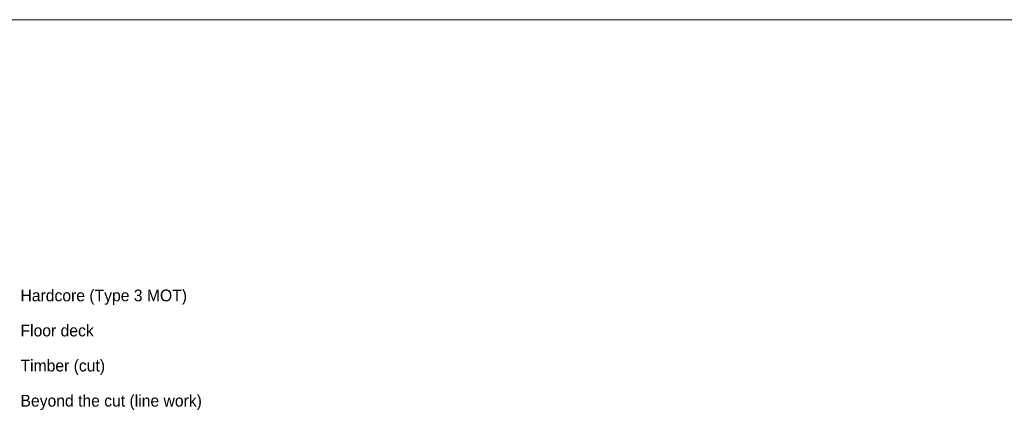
# Model space of a CAD drawing. Header units: millimetres. Extents: x -2189 to 11661, y -3698 to 9368.
# Tile 2 of 6: x 1157 to 6486, y -2972 to -857. Entities that reach past the tile are written whole.
import ezdxf

# ---------------------------------------------------------------- set-up
doc = ezdxf.new("R2010")
doc.units = ezdxf.units.MM
doc.layers.add('LINE-INK', color=7, linetype='Continuous')
doc.layers.add('TEXT-INK', color=7, linetype='Continuous')

msp = doc.modelspace()

# ---------------------------------------------------------------- linework, layer by layer
at = {"layer": 'LINE-INK', "lineweight": 5}
msp.add_line((0, -857.2), (8652, -857.2), dxfattribs=at)

# ---------------------------------------------------------------- texts
at = {"layer": 'TEXT-INK'}
for s, p in [('Hardcore (Type 3 MOT)', (1161.1, -2382)), ('Floor deck', (1161.1, -2572)), ('Timber (cut)', (1161.1, -2762)), ('Beyond the cut (line work)', (1161.1, -2952))]:
    msp.add_text(s, height=63.5, dxfattribs=at).set_placement(p)

doc.saveas('drawing.dxf')
